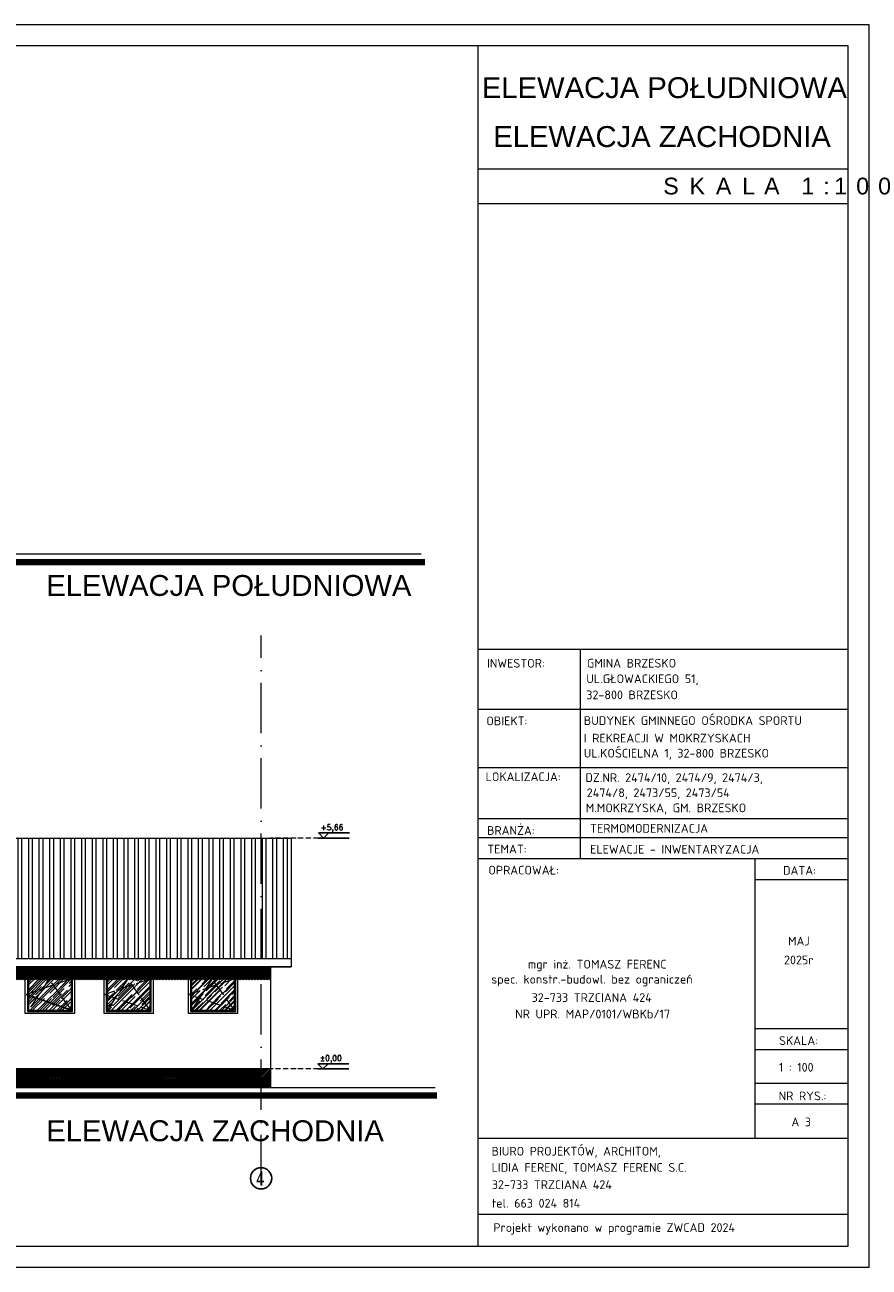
# Model space of a CAD drawing. Header units: millimetres. Extents: x -37273 to 136949, y -1495242345 to -598.
# Tile 37 of 44: x 70596 to 72615, y -13868 to -10898. Entities that reach past the tile are written whole.
import ezdxf
from ezdxf.enums import TextEntityAlignment as Align

# ---------------------------------------------------------------- set-up
doc = ezdxf.new("R2010")
doc.units = ezdxf.units.MM
doc.linetypes.add('ACAD_ISO02W100', pattern=[15, 12, -3])
doc.linetypes.add('ACAD_ISO10W100', pattern=[18, 12, -3, 0, -3])
for name, color, linetype in [('cień1', 250, 'Continuous'), ('okna 1', 251, 'Continuous'), ('OPISY', 4, 'Continuous')]:
    doc.layers.add(name, color=color, linetype=linetype)
for name, color, linetype, lineweight in [('DIM', 15, 'Continuous', 5), ('F-BIL-OP', 103, 'Continuous', 9), ('urządzenia', 252, 'Continuous', 0), ('wymiarowannie', 253, 'Continuous', 5), ('ściany', 190, 'Continuous', 25)]:
    doc.layers.add(name, color=color, linetype=linetype, lineweight=lineweight)
doc.styles.add('ARIAL', font='arial.ttf', dxfattribs={"height": 18})
doc.styles.add('ISOCPEUR', font='isocpeur.ttf')
doc.styles.add('op2', font='arial.ttf')
doc.styles.add('ROMANS', font='romans.shx')
doc.styles.get("Standard").update_dxf_attribs({"font": 'arial.ttf'})

msp = doc.modelspace()

# ---------------------------------------------------------------- hatches: boundary and pattern name
at = {"layer": 'cień1', "ltscale": 3}
h = msp.add_hatch(dxfattribs=at)
h.set_pattern_fill('ANSI31', color=250, scale=0.8)
h.set_pattern_definition([(45, (108863.2134, -13756.6037), (-1.79605122, 1.79605122), [])])
h.paths.add_polyline_path([(70359.83, -13181.5), (71182.83, -13181.5), (71182.83, -13150.58), (70359.83, -13150.58)])
h = msp.add_hatch(dxfattribs=at)
h.set_pattern_fill('ANSI31', color=251, scale=0.8)
h.set_pattern_definition([(45, (105884.2134, -14028.8678), (-1.79605122, 1.79605122), [])])
h.paths.add_polyline_path([(67529.83, -13453.77), (67529.83, -13393.77), (67555.98, -13393.77), (67555.98, -13440.05, 1.0092597), (67566.98, -13440.15), (67566.98, -13393.77), (68854.55, -13393.77), (68854.55, -13443, 1.0092597), (68865.55, -13443.1), (68865.55, -13393.77), (69131.83, -13393.77), (69131.83, -13453.77)])
h.paths.add_polyline_path([(69131.83, -13453.77), (69131.83, -13393.77), (69157.98, -13393.77), (69157.98, -13443, 1.0092597), (69168.98, -13443.1), (69168.98, -13393.77), (70321.04, -13393.77), (70321.04, -13443, 1.0092597), (70332.04, -13443.1), (70332.04, -13393.77), (70359.83, -13393.77), (70359.83, -13453.77)])
h.paths.add_polyline_path([(70508.83, -13438.77), (70508.83, -13393.77), (71182.83, -13393.77), (71182.83, -13438.77)])
at = {"layer": 'okna 1'}
h = msp.add_hatch(dxfattribs=at)
h.set_pattern_fill('AR-RROOF', color=251, scale=0.49, angle=45)
h.set_pattern_definition([(45, (106045.867, -13829.368), (10.560781, 28.162083), [186.69, -24.892, 62.23, -12.446]), (45, (106053.171, -13813.263), (-20.505517, 2.904215), [37.338, -4.10718, 74.676, -9.3345]), (45, (106042.786, -13817.487), (39.866949, 51.6598214), [99.568, -17.4244, 49.784, -12.446])])
h.paths.add_polyline_path([(70623.66, -13224.97), (70638.28, -13202.81), (70664.28, -13193.94), (70707.33, -13254.27)])
h.paths.add_polyline_path([(71013.66, -13224.97), (71028.28, -13202.81), (71054.28, -13193.94), (71097.33, -13254.27)])
h.paths.add_polyline_path([(70811.9, -13224.97), (70826.53, -13202.81), (70852.53, -13193.94), (70895.57, -13254.27)])
h.paths.add_polyline_path([(70664.28, -13193.94), (70707.33, -13179.27), (70707.33, -13254.27)])
h.paths.add_polyline_path([(71054.28, -13193.94), (71097.33, -13179.27), (71097.33, -13254.27)])
h.paths.add_polyline_path([(70852.53, -13193.94), (70895.57, -13179.27), (70895.57, -13254.27)])
h.paths.add_polyline_path([(70623.66, -13224.97), (70604.33, -13254.27), (70707.33, -13254.27)])
h.paths.add_polyline_path([(70792.57, -13254.27), (70811.9, -13224.97), (70895.57, -13254.27)])
h.paths.add_polyline_path([(70994.33, -13254.27), (71013.66, -13224.97), (71097.33, -13254.27)])
h.paths.add_polyline_path([(70792.57, -13214.38), (70792.57, -13179.27), (70842.06, -13179.27), (70826.53, -13202.81)])
h.paths.add_polyline_path([(70604.33, -13214.38), (70604.33, -13179.27), (70653.81, -13179.27), (70638.28, -13202.81)])
h.paths.add_polyline_path([(70994.33, -13214.38), (70994.33, -13179.27), (71043.81, -13179.27), (71028.28, -13202.81)])
h.paths.add_polyline_path([(70653.81, -13179.27), (70707.33, -13179.27), (70664.28, -13193.94)])
h.paths.add_polyline_path([(71043.81, -13179.27), (71097.33, -13179.27), (71054.28, -13193.94)])
h.paths.add_polyline_path([(70842.06, -13179.27), (70895.57, -13179.27), (70852.53, -13193.94)])
h.paths.add_polyline_path([(70792.57, -13218.21), (70792.57, -13214.38), (70826.53, -13202.81), (70811.9, -13224.97)])
h.paths.add_polyline_path([(70604.33, -13218.21), (70604.33, -13214.38), (70638.28, -13202.81), (70623.66, -13224.97)])
h.paths.add_polyline_path([(70994.33, -13218.21), (70994.33, -13214.38), (71028.28, -13202.81), (71013.66, -13224.97)])
h.paths.add_polyline_path([(70792.57, -13218.21), (70792.57, -13254.27), (70811.9, -13224.97)])
h.paths.add_polyline_path([(70604.33, -13218.21), (70604.33, -13254.27), (70623.66, -13224.97)])
h.paths.add_polyline_path([(70994.33, -13218.21), (70994.33, -13254.27), (71013.66, -13224.97)])
h.paths.add_polyline_path([(71028.28, -13202.81), (71043.81, -13179.27), (71054.28, -13193.94)])
h.paths.add_polyline_path([(70826.53, -13202.81), (70842.06, -13179.27), (70852.53, -13193.94)])
h.paths.add_polyline_path([(70638.28, -13202.81), (70653.81, -13179.27), (70664.28, -13193.94)])
at = {"layer": 'wymiarowannie', "lineweight": 13, "ltscale": 3}
h = msp.add_hatch(dxfattribs=at)
h.set_pattern_fill('STEEL', color=252, scale=8, angle=45)
h.set_pattern_definition([(90, (70359.827, -13131.492), (-25.4, 2e-15), []), (90, (70350.847, -13122.511), (-25.4, 2e-15), [])])
h.paths.add_polyline_path([(70359.83, -13131.49), (70359.83, -13029.12), (70409.83, -13029.12), (70409.83, -12842.76), (71232.83, -12842.76), (71232.83, -13131.49)])

# ---------------------------------------------------------------- linework, layer by layer
at = {"layer": 'DIM', "ltscale": 0.1}
for p, q in [((71680.02, -13818.36), (71680.02, -10948.36)), ((71680.02, -13818.36), (71680.02, -10948.36)), ((71680.02, -11242.21), (72564.65, -11242.21)), ((71680.02, -11325.8), (72564.65, -11325.8)), ((71680.56, -12390.89), (72565.19, -12390.89)), ((71923.23, -12390.89), (71923.23, -12891.42)), ((71680.69, -12534.49), (72565.32, -12534.49)), ((71678.22, -12673.49), (72562.84, -12673.49)), ((71679.77, -12795.94), (72564.4, -12795.94)), ((71679.77, -12841.42), (72564.4, -12841.42)), ((71679.77, -12891.42), (72564.4, -12891.42)), ((72341.05, -12891.42), (72341.05, -13559.68)), ((72341.05, -12941.42), (72564.4, -12941.42)), ((72341.05, -13298.17), (72564.4, -13298.17)), ((72341.05, -13348.17), (72564.4, -13348.17)), ((72341.05, -13428.29), (72564.4, -13428.29)), ((72341.05, -13478.29), (72564.4, -13478.29)), ((71679.77, -13559.68), (72564.4, -13559.68)), ((71679.83, -13741.65), (72564.46, -13741.65))]:
    msp.add_line(p, q, dxfattribs=at)
for points in [[(66688.33, -13868.36), (72614.65, -13868.36), (72614.65, -10898.36), (66688.33, -10898.36)], [(66738.33, -13818.36), (72564.65, -13818.36), (72564.65, -10948.36), (66738.33, -10948.36)]]:
    msp.add_lwpolyline(points, close=True, dxfattribs=at)
at = {"layer": 'okna 1', "color": 251}
msp.add_line((70598.8, -13216.27), (70707.33, -13254.27), dxfattribs=at)
at = {"layer": 'OPISY', "color": 4}
for p, q in [((71371.54, -12842.76), (71297.39, -12842.76)), ((71371.78, -12830.42), (71297.62, -12830.42)), ((71297.62, -12830.42), (71309.97, -12842.76)), ((71322.32, -12830.42), (71309.97, -12842.76)), ((71370.08, -13394.39), (71295.92, -13394.39)), ((71370.31, -13382.04), (71296.16, -13382.04)), ((71296.16, -13382.04), (71308.51, -13394.39)), ((71320.85, -13382.04), (71308.51, -13394.39))]:
    msp.add_line(p, q, dxfattribs=at)
at = {"layer": 'urządzenia', "linetype": 'ACAD_ISO10W100'}
for p, q in [((71370.08, -12842.76), (71182.83, -12842.76)), ((71370.08, -13394.39), (71182.83, -13394.39))]:
    msp.add_line(p, q, dxfattribs=at)
at = {"layer": 'wymiarowannie', "color": 0, "lineweight": 13, "ltscale": 3}
msp.add_line((71543.16, -12163.78), (67389.1, -12163.78), dxfattribs=at)
at = {"layer": 'wymiarowannie', "color": 251, "linetype": 'ACAD_ISO10W100', "lineweight": 13, "ltscale": 10}
msp.add_line((71160.83, -13672.37), (71160.83, -12358.07), dxfattribs=at)
at = {"layer": 'wymiarowannie', "color": 5, "lineweight": 13, "ltscale": 3}
for p, q in [((71182.83, -13150.58), (71232.83, -13150.58)), ((71182.83, -13150.58), (71182.83, -13438.77)), ((70596.83, -13261.77), (70596.83, -13171.77)), ((70596.83, -13171.77), (70714.83, -13171.77)), ((70601.83, -13176.77), (70601.83, -13256.77)), ((70709.83, -13176.77), (70601.83, -13176.77)), ((70604.33, -13179.27), (70604.33, -13254.27)), ((70707.33, -13179.27), (70604.33, -13179.27)), ((70707.33, -13254.27), (70707.33, -13179.27)), ((70709.83, -13256.77), (70709.83, -13176.77)), ((70714.83, -13261.77), (70714.83, -13171.77)), ((70785.07, -13261.77), (70785.07, -13171.77)), ((70785.07, -13171.77), (70903.07, -13171.77)), ((70790.07, -13176.77), (70790.07, -13256.77)), ((70898.07, -13176.77), (70790.07, -13176.77)), ((70792.57, -13179.27), (70792.57, -13254.27)), ((70895.57, -13179.27), (70792.57, -13179.27)), ((70895.57, -13254.27), (70895.57, -13179.27)), ((70898.07, -13256.77), (70898.07, -13176.77)), ((70903.07, -13261.77), (70903.07, -13171.77)), ((70986.83, -13261.77), (70986.83, -13171.77)), ((70986.83, -13171.77), (71104.83, -13171.77)), ((70991.83, -13176.77), (70991.83, -13256.77)), ((71099.83, -13176.77), (70991.83, -13176.77)), ((70994.33, -13179.27), (70994.33, -13254.27)), ((71097.33, -13179.27), (70994.33, -13179.27)), ((71097.33, -13254.27), (71097.33, -13179.27)), ((71099.83, -13256.77), (71099.83, -13176.77)), ((71104.83, -13261.77), (71104.83, -13171.77)), ((70714.83, -13261.77), (70596.83, -13261.77)), ((70601.83, -13256.77), (70709.83, -13256.77)), ((70604.33, -13254.27), (70707.33, -13254.27)), ((70903.07, -13261.77), (70785.07, -13261.77)), ((70790.07, -13256.77), (70898.07, -13256.77)), ((70792.57, -13254.27), (70895.57, -13254.27)), ((71104.83, -13261.77), (70986.83, -13261.77)), ((70991.83, -13256.77), (71099.83, -13256.77)), ((70994.33, -13254.27), (71097.33, -13254.27))]:
    msp.add_line(p, q, dxfattribs=at)
at = {"layer": 'wymiarowannie', "color": 252, "linetype": 'ACAD_ISO02W100', "lineweight": 13, "ltscale": 3}
for p, q in [((70707.33, -13179.27), (70598.8, -13216.27)), ((70653.81, -13179.27), (70604.33, -13254.27)), ((70707.33, -13254.27), (70653.81, -13179.27)), ((70895.57, -13179.27), (70787.04, -13216.27)), ((70842.06, -13179.27), (70792.57, -13254.27)), ((70895.57, -13254.27), (70842.06, -13179.27)), ((71097.33, -13179.27), (70988.8, -13216.27)), ((71043.81, -13179.27), (70994.33, -13254.27)), ((71097.33, -13254.27), (71043.81, -13179.27)), ((70787.04, -13216.27), (70895.57, -13254.27)), ((70988.8, -13216.27), (71097.33, -13254.27))]:
    msp.add_line(p, q, dxfattribs=at)
at = {"layer": 'wymiarowannie', "color": 252, "lineweight": 13, "ltscale": 3}
msp.add_line((70508.83, -13393.77), (71182.83, -13393.77), dxfattribs=at)
at = {"layer": 'wymiarowannie', "color": 252, "lineweight": 13, "ltscale": 3, "const_width": 15}
for points in [[(67388.67, -12182.71), (71552.59, -12182.71)], [(66978.53, -13472.7), (70372.71, -13472.7), (70372.71, -13457.7), (71581.21, -13457.7)]]:
    msp.add_lwpolyline(points, dxfattribs=at)
at = {"layer": 'wymiarowannie', "color": 5, "lineweight": 13, "ltscale": 3}
for points in [[(70409.83, -12842.76), (71232.83, -12842.76), (71232.83, -13150.58), (70359.83, -13150.58), (70359.83, -13058.45)], [(70409.83, -12842.76), (71232.83, -12842.76), (71232.83, -13131.49), (70359.83, -13131.49), (70359.83, -13039.36)]]:
    msp.add_lwpolyline(points, dxfattribs=at)
at = {"layer": 'wymiarowannie', "color": 0, "lineweight": 13, "ltscale": 3}
msp.add_lwpolyline([(70359.83, -13453.77), (70359.83, -13438.77), (71577.12, -13438.77)], dxfattribs=at)
at = {"layer": 'ściany', "color": 5, "ltscale": 100}
msp.add_circle((71160.64, -13655.97), 25.39, dxfattribs=at)

# ---------------------------------------------------------------- texts
at = {"layer": 'DIM', "ltscale": 0.1, "char_height": 50, "width": 884.6281, "attachment_point": 1}
for s, insert in [('ELEWACJA POŁUDNIOWA', (71688.41, -11023.54)), ('ELEWACJA ZACHODNIA', (71715.83, -11140.43)), ('ELEWACJA POŁUDNIOWA', (70646.94, -12213.64)), ('ELEWACJA ZACHODNIA', (70646.94, -13517.29))]:
    msp.add_mtext(s, dxfattribs=dict(at, insert=insert))
at = {"layer": 'F-BIL-OP', "style": 'ISOCPEUR'}
for s, height, p in [('INWESTOR:', 20.897, (71700.93, -12435.05)), ('GMINA BRZESKO', 20.8971, (71939.71, -12434.97)), ('UL.GŁOWACKIEGO 51, ', 20.8971, (71938.26, -12472.15)), ('32-800 BRZESKO', 20.8971, (71938.26, -12510.61)), ('OBIEKT:', 20.897, (71699.2, -12572.85)), ('BUDYNEK GMINNEGO OŚRODKA SPORTU', 20.8971, (71932.27, -12572.15)), ('I REKREACJI W MOKRZYSKACH', 20.8971, (71932.27, -12614.06)), ('UL.KOŚCIELNA 1, 32-800 BRZESKO', 20.8971, (71932.27, -12650.13)), ('LOKALIZACJA:', 20.8971, (71697.49, -12706.28)), ('DZ.NR. 2474/10, 2474/9, 2474/3, ', 20.8971, (71935.95, -12708.45)), ('2474/8, 2473/55, 2473/54', 20.8971, (71939.4, -12744.65)), ('M.MOKRZYSKA, GM. BRZESKO', 20.8971, (71936.81, -12780.85)), ('BRANŻA:', 20.897, (71700.79, -12834.83)), ('TERMOMODERNIZACJA', 20.8971, (71947.31, -12829.72)), ('TEMAT:', 20.897, (71701.56, -12879.31)), ('ELEWACJE - INWENTARYZACJA', 20.8971, (71947.31, -12879.72)), ('OPRACOWAŁ:', 20.897, (71704.1, -12929.67)), ('DATA:', 20.897, (72408.63, -12930.3)), ('MAJ', 20.897, (72420.6, -13099.38)), (' 2025r', 20.897, (72397.69, -13144.42)), ('mgr inż. TOMASZ FERENC', 20.8971, (71798.66, -13154.6)), ('spec. konstr.-budowl. bez ograniczeń', 20.8971, (71710.9, -13190.45)), ('32-733 TRZCIANA 424', 20.8971, (71807.69, -13234.34)), ('NR UPR. MAP/0101/WBKb/17', 20.8971, (71768.23, -13273.6)), ('SKALA:', 20.897, (72399.25, -13337.25)), ('1 : 100', 20.897, (72398.76, -13400.96)), ('NR RYS.:', 20.897, (72398.19, -13469.37)), ('BIURO PROJEKTÓW, ARCHITOM,', 20.8971, (71711.74, -13601.64)), ('LIDIA FERENC, TOMASZ FERENC S.C. ', 20.8971, (71711.74, -13640.45)), ('32-733 TRZCIANA 424', 20.8971, (71712.36, -13681.56)), ('tel. 663 024 814', 20.8971, (71712.36, -13725.97)), ('Projekt wykonano w programie ZWCAD 2024 ', 20.8971, (71715.92, -13784.17))]:
    msp.add_text(s, height=height, dxfattribs=at).set_placement(p)
msp.add_text('A 3', height=20.897, dxfattribs=at).set_placement((72452.11, -13531.71), align=Align.CENTER)
at = {"layer": 'F-BIL-OP', "linetype": 'Continuous', "lineweight": 13, "insert": (72122.34, -11263.72), "char_height": 40, "attachment_point": 1, "style": 'ARIAL'}
msp.add_mtext('\\pxqc;{\\T1.7;\\C7;SKALA 1:100}', dxfattribs=at)
at = {"layer": 'OPISY', "color": 4, "style": 'ROMANS'}
for s, p in [('+5,66', (71302.51, -12823.57)), ('%%P0,00', (71301.04, -13375.19))]:
    msp.add_text(s, height=13.328, dxfattribs=at).set_placement(p)
at = {"layer": 'OPISY', "color": 4, "ltscale": 3, "style": 'op2', "width": 0.7}
msp.add_text('4', height=35, dxfattribs=at).set_placement((71149.19, -13673.25))

doc.saveas('drawing.dxf')
